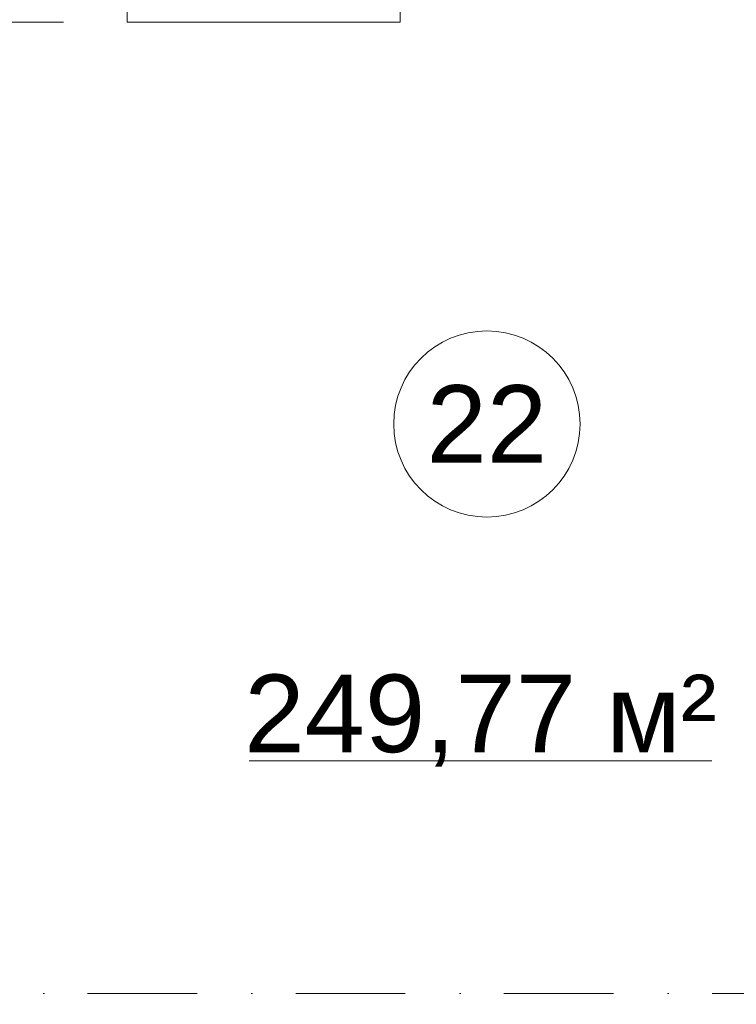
# Model space of a CAD drawing. Header units: millimetres. Extents: x -14761 to 157739, y -22400 to 107990.
# Tile 174 of 228: x 123107 to 125415, y 36415 to 39587. Entities that reach past the tile are written whole.
import ezdxf

# ---------------------------------------------------------------- set-up
doc = ezdxf.new("R2010")
doc.units = ezdxf.units.MM
doc.header["$MEASUREMENT"] = 0
doc.linetypes.add('Штриховая', pattern=[564.444447, 282.222223, -282.222223])
doc.linetypes.add('Штрихпунктирная', pattern=[670.277762, 352.777767, -176.388884, 0, -141.111112])
for name, color, linetype in [('Интерьер - конструкции мебели', 7, 'Continuous'), ('Элемент Модели - Зона', 7, 'Continuous'), ('Элемент Модели - Оси', 7, 'Continuous')]:
    doc.layers.add(name, color=color, linetype=linetype)
doc.styles.add('СГЕНЕРИР_СТИЛЬ_1', font='txt')

msp = doc.modelspace()

# ---------------------------------------------------------------- linework, layer by layer
at = {"layer": 'Интерьер - конструкции мебели', "color": 7, "linetype": 'Continuous', "lineweight": 15, "flags": 128}
msp.add_lwpolyline([(123453.6, 39578.1), (124332.5, 39578.1), (124332.5, 42752.3), (123453.7, 42752.3), (123453.7, 42452.5), (124032.7, 42452.5), (124032.7, 39878), (123453.6, 39878)], close=True, dxfattribs=at)
at = {"layer": 'Элемент Модели - Зона', "color": 7, "linetype": 'Continuous', "lineweight": 15}
msp.add_line((123846.3, 37199.5), (125336.6, 37199.5), dxfattribs=at)
at = {"layer": 'Элемент Модели - Зона', "color": 7, "linetype": 'Штриховая', "lineweight": 15, "flags": 128}
for points in [[(120850, 18309.2), (120850, 18300.1), (122410, 18300.1), (122410, 18320.1), (125725, 18320.1), (125725, 24100), (125700, 24100), (125700, 25600), (125725, 25600), (125725, 26250), (125650, 26250), (125650, 27750), (125725, 27750), (125725, 28400), (125700, 28400), (125700, 29900), (125725, 29900), (125725, 35700), (125700, 35700), (125700, 36300), (126300, 36300), (126300, 35825), (134700, 35825), (134700, 36300), (135300, 36300), (135300, 35825), (141025, 35825), (141025, 45000), (138380.7, 45000), (135300, 45000), (135300, 44700), (134700, 44700), (134700, 45000), (126300, 45000), (126300, 44700), (125700, 44700), (125700, 45000), (122696.3, 45000), (122696.3, 42752.3), (124332.5, 42752.3), (124332.5, 39578.1), (122696.3, 39578.1), (122696.3, 37205.1), (120850, 37205.1)], [(124332.5, 42752.3), (122696.3, 42752.3), (122696.3, 39578.1), (124332.5, 39578.1)]]:
    msp.add_lwpolyline(points, close=True, dxfattribs=at)
at = {"layer": 'Элемент Модели - Зона', "color": 7, "linetype": 'Continuous', "lineweight": 15, "flags": 128}
msp.add_lwpolyline([(124911.9, 38284.2, 1), (124311.9, 38284.2, 1)], format="xyb", close=True, dxfattribs=at)
at = {"layer": 'Элемент Модели - Оси', "color": 7, "linetype": 'Штрихпунктирная', "lineweight": 15}
msp.add_line((-12760.6, 36450), (155650, 36450), dxfattribs=at)

# ---------------------------------------------------------------- texts
at = {"layer": 'Элемент Модели - Зона', "color": 7, "lineweight": 15, "char_height": 250, "attachment_point": 5, "style": 'СГЕНЕРИР_СТИЛЬ_1'}
for s, insert in [('\\A1;{\\pqc;\\fArial|b0|i0|c204|p38;22}', (124611.9, 38284.2)), ('\\A1;{\\pqc;\\fArial|b0|i0|c204|p38;249,77 м²}', (124591.5, 37328.9))]:
    msp.add_mtext(s, dxfattribs=dict(at, insert=insert))

doc.saveas('drawing.dxf')
